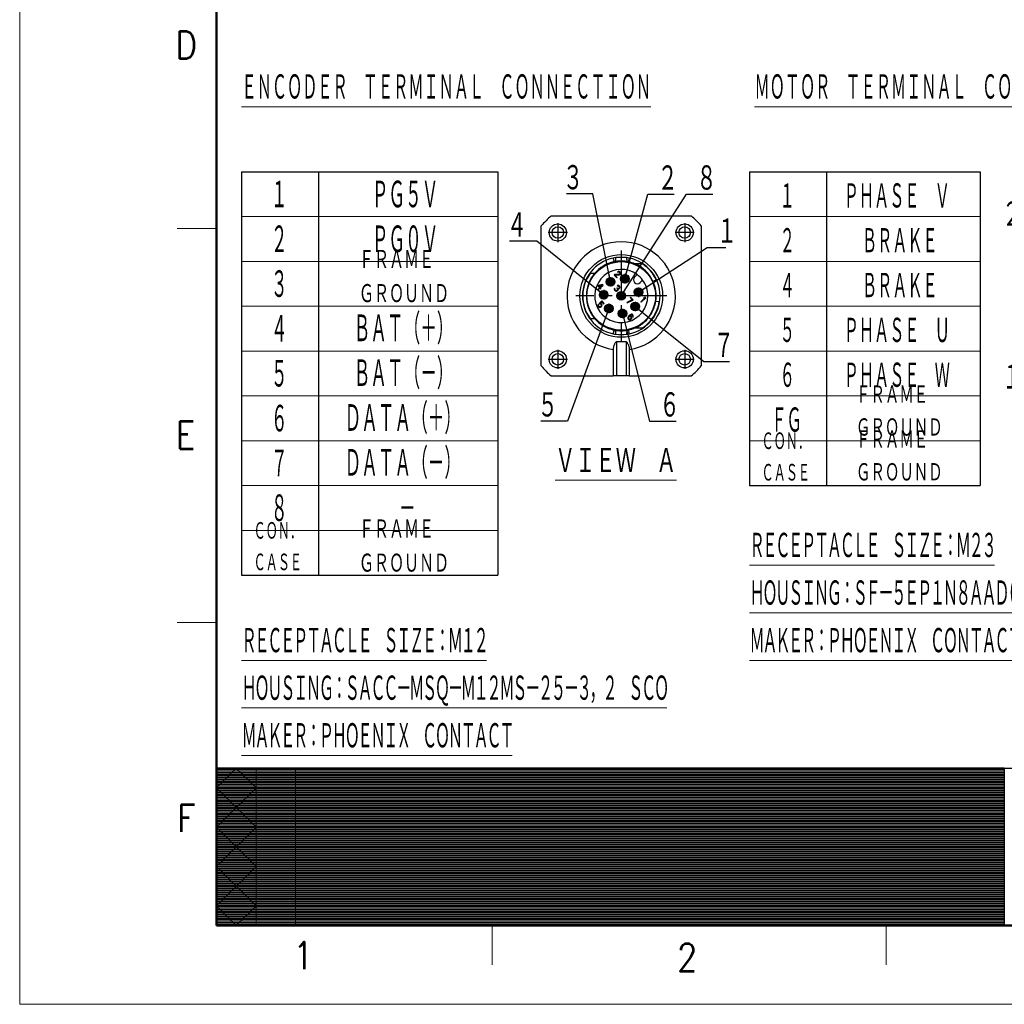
# Model space of a CAD drawing. Header units: millimetres. Extents: x 0 to 1076, y 0 to 742.
# Tile 1 of 127: x 0 to 313, y 0 to 313. Entities that reach past the tile are written whole.
import ezdxf

# ---------------------------------------------------------------- set-up
doc = ezdxf.new("R2010")
doc.units = ezdxf.units.MM
doc.header["$LTSCALE"] = 0.454724
doc.linetypes.add('CENTER', pattern=[50.8, 31.75, -6.35, 6.35, -6.35])
doc.layers.add('NoLayerName_001', color=7, linetype='Continuous')
doc.styles.get("Standard").update_dxf_attribs({"font": 'txt', "bigfont": 'extfont2'})
doc.dimstyles.get("Standard").update_dxf_attribs({"dimtxt": 2.5, "dimasz": 2.5, "dimexe": 1, "dimexo": 1, "dimtad": 1, "dimdec": 3, "dimzin": 0, "dimdsep": 46, "dimtxsty": 'Standard', "dimcen": 2.5, "dimadec": 3, "dimazin": 0, "dimtfac": 0.75, "dimtdec": 3, "dimtmove": 0, "dimatfit": 3, "dimfxl": 1, "dimarcsym": 0})

# ---------------------------------------------------------------- blocks, each defined once
blk = doc.blocks.new('JZB_0011')
at = {"layer": 'NoLayerName_001', "color": 7, "linetype": 'Continuous', "lineweight": 25}
for p, q in [((3.21, 50.83), (47.63, 50.83)), ((0, 3.21), (0, 47.63)), ((50.83, 47.63), (50.83, 3.21)), ((32.16, 35.58), (29.83, 35.58)), ((16.92, 32.53), (15.51, 32.53)), ((23.27, 32.18), (23.12, 32.03)), ((23.12, 32.03), (23.98, 31.17)), ((24.7, 32.28), (23.27, 32.18)), ((23.46, 31.99), (24.73, 32.07)), ((24.13, 31.32), (23.46, 31.99)), ((23.98, 31.17), (24.13, 31.32)), ((24.39, 33.21), (24.24, 33.11)), ((24.24, 33.11), (24.36, 32.99)), ((24.36, 32.99), (24.5, 33.03)), ((24.61, 33.23), (24.39, 33.21)), ((24.5, 33.03), (24.63, 33.02)), ((24.76, 33.2), (24.61, 33.23)), ((24.63, 33.02), (24.78, 32.93)), ((24.88, 32.35), (24.7, 32.28)), ((24.73, 32.07), (24.87, 32.11)), ((24.96, 33.06), (24.76, 33.2)), ((24.78, 32.93), (24.88, 32.84)), ((24.87, 32.11), (25.02, 32.21)), ((24.88, 32.84), (24.97, 32.69)), ((24.94, 32.41), (24.88, 32.35)), ((24.98, 32.55), (24.94, 32.41)), ((25.06, 32.97), (24.96, 33.06)), ((24.97, 32.69), (24.98, 32.55)), ((25.02, 32.21), (25.08, 32.27)), ((25.17, 32.79), (25.06, 32.97)), ((25.08, 32.27), (25.18, 32.42)), ((25.21, 32.63), (25.17, 32.79)), ((25.18, 32.42), (25.21, 32.63)), ((30.46, 32.18), (29.66, 31.38)), ((18.12, 28.76), (17.94, 28.58)), ((17.94, 28.58), (18.51, 28.01)), ((19.51, 29.02), (18.12, 28.76)), ((18.29, 28.59), (19.27, 28.77)), ((18.69, 28.19), (18.29, 28.59)), ((19.27, 28.77), (18.69, 28.19)), ((18.83, 28.05), (19.66, 28.88)), ((19.66, 28.88), (19.51, 29.02)), ((24.24, 28.75), (24.1, 28.65)), ((24.1, 28.65), (24.22, 28.53)), ((24.22, 28.53), (24.36, 28.58)), ((24.46, 28.78), (24.24, 28.75)), ((24.36, 28.58), (24.49, 28.57)), ((24.62, 28.74), (24.46, 28.78)), ((24.49, 28.57), (24.64, 28.48)), ((24.81, 28.61), (24.62, 28.74)), ((24.64, 28.48), (24.73, 28.38)), ((24.73, 28.38), (24.82, 28.23)), ((24.86, 28.56), (24.81, 28.61)), ((24.82, 28.23), (24.83, 28.1)), ((25, 28.36), (24.86, 28.56)), ((25.03, 28.21), (25, 28.36)), ((25.01, 27.99), (25.03, 28.21)), ((31.38, 29.66), (32.18, 30.46)), ((35.46, 30.1), (36.47, 30.57)), ((18.51, 28.01), (18.08, 27.58)), ((18.08, 27.58), (18.22, 27.44)), ((18.22, 27.44), (18.65, 27.87)), ((18.65, 27.87), (18.88, 27.63)), ((19.07, 27.81), (18.83, 28.05)), ((18.88, 27.63), (19.07, 27.81)), ((23.24, 27.79), (23.2, 27.65)), ((23.2, 27.65), (23.21, 27.52)), ((23.21, 27.52), (23.24, 27.37)), ((23.31, 27.91), (23.24, 27.79)), ((23.24, 27.37), (23.31, 27.24)), ((23.43, 27.79), (23.31, 27.91)), ((23.31, 27.24), (23.5, 27.05)), ((23.38, 27.6), (23.39, 27.71)), ((23.39, 27.52), (23.38, 27.6)), ((23.39, 27.71), (23.43, 27.79)), ((23.48, 27.37), (23.39, 27.52)), ((23.63, 27.23), (23.48, 27.37)), ((23.5, 27.05), (23.62, 26.99)), ((23.62, 26.99), (23.78, 26.95)), ((23.77, 27.14), (23.63, 27.23)), ((23.85, 27.12), (23.77, 27.14)), ((23.78, 26.95), (23.91, 26.94)), ((23.96, 27.13), (23.85, 27.12)), ((23.91, 26.94), (24.05, 26.99)), ((24.05, 27.17), (23.96, 27.13)), ((24.15, 27.99), (24.03, 27.87)), ((24.03, 27.87), (24.12, 27.77)), ((24.17, 27.29), (24.05, 27.17)), ((24.05, 26.99), (24.17, 27.05)), ((24.12, 27.77), (24.23, 27.6)), ((24.24, 27.89), (24.15, 27.99)), ((24.24, 27.46), (24.17, 27.29)), ((24.17, 27.05), (24.29, 27.18)), ((24.23, 27.6), (24.24, 27.46)), ((24.45, 27.81), (24.24, 27.89)), ((24.29, 27.18), (24.39, 27.32)), ((24.43, 27.46), (24.37, 27.64)), ((24.37, 27.64), (24.56, 27.64)), ((24.39, 27.32), (24.43, 27.46)), ((24.56, 27.82), (24.45, 27.81)), ((24.73, 27.9), (24.56, 27.82)), ((24.56, 27.64), (24.7, 27.68)), ((24.7, 27.68), (24.85, 27.78)), ((24.79, 27.96), (24.73, 27.9)), ((24.83, 28.1), (24.79, 27.96)), ((24.85, 27.78), (24.91, 27.84)), ((24.91, 27.84), (25.01, 27.99)), ((28.36, 25.06), (28.21, 24.9)), ((29.23, 24.19), (28.36, 25.06)), ((18.09, 22.59), (18.04, 22.4)), ((18.04, 22.4), (18.06, 22.19)), ((18.06, 22.19), (18.15, 22.04)), ((18.16, 22.76), (18.09, 22.59)), ((18.15, 22.04), (18.3, 21.9)), ((18.31, 22.62), (18.16, 22.76)), ((18.23, 22.45), (18.31, 22.62)), ((18.24, 22.32), (18.23, 22.45)), ((18.31, 22.19), (18.24, 22.32)), ((18.3, 21.9), (18.45, 21.81)), ((18.45, 22.05), (18.31, 22.19)), ((19.23, 23.84), (18.44, 23.04)), ((18.44, 23.04), (18.61, 22.87)), ((18.57, 21.99), (18.45, 22.05)), ((18.71, 21.98), (18.57, 21.99)), ((18.61, 22.87), (18.79, 22.87)), ((18.71, 23.07), (19.2, 23.56)), ((18.92, 23.05), (18.71, 23.07)), ((18.85, 22.02), (18.71, 21.98)), ((18.79, 22.87), (18.92, 22.81)), ((18.96, 22.09), (18.85, 22.02)), ((18.85, 21.83), (19.05, 21.94)), ((19.07, 22.96), (18.92, 23.05)), ((18.92, 22.81), (19.06, 22.66)), ((19.02, 22.15), (18.96, 22.09)), ((19.09, 22.26), (19.02, 22.15)), ((19.05, 21.94), (19.17, 22.06)), ((19.06, 22.66), (19.13, 22.54)), ((19.21, 22.82), (19.07, 22.96)), ((19.14, 22.4), (19.09, 22.26)), ((19.13, 22.54), (19.14, 22.4)), ((19.17, 22.06), (19.28, 22.26)), ((19.2, 23.56), (19.89, 22.87)), ((19.3, 22.67), (19.21, 22.82)), ((20.04, 23.03), (19.23, 23.84)), ((19.28, 22.26), (19.33, 22.46)), ((19.33, 22.46), (19.3, 22.67)), ((19.89, 22.87), (20.04, 23.03)), ((28.93, 24.19), (27.17, 23.38)), ((27.17, 23.38), (27.31, 23.24)), ((27.31, 23.24), (29.07, 24.04)), ((28.21, 24.9), (28.93, 24.19)), ((29.07, 24.04), (29.23, 24.19)), ((32.79, 24.74), (31.6, 23.55)), ((31.6, 23.55), (31.74, 23.4)), ((31.74, 23.4), (33.18, 24.84)), ((32.68, 24.91), (32.43, 24.67)), ((32.43, 24.67), (32.79, 24.74)), ((33.04, 24.99), (32.68, 24.91)), ((33.18, 24.84), (33.04, 24.99)), ((37.47, 23.51), (36.36, 23.68)), ((18.45, 21.81), (18.66, 21.78)), ((18.66, 21.78), (18.85, 21.83)), ((27.64, 18.82), (27.53, 18.62)), ((27.83, 19.06), (27.64, 18.82)), ((27.79, 18.73), (27.88, 18.82)), ((28.04, 19.27), (27.83, 19.06)), ((27.88, 18.82), (27.99, 18.89)), ((27.99, 18.89), (28.1, 18.9)), ((28.28, 19.46), (28.04, 19.27)), ((28.1, 19.09), (28.16, 19.15)), ((28.36, 19.07), (28.1, 19.09)), ((28.1, 18.9), (28.24, 18.89)), ((28.16, 19.15), (28.37, 19.31)), ((28.24, 18.89), (28.34, 18.85)), ((28.48, 19.56), (28.28, 19.46)), ((28.34, 18.85), (28.51, 18.68)), ((28.52, 18.98), (28.36, 19.07)), ((28.37, 19.31), (28.48, 19.38)), ((28.67, 19.62), (28.48, 19.56)), ((28.48, 19.38), (28.62, 19.42)), ((28.63, 18.86), (28.52, 18.98)), ((28.62, 19.42), (28.76, 19.41)), ((28.72, 18.71), (28.63, 18.86)), ((28.88, 19.59), (28.67, 19.62)), ((28.76, 19.41), (28.86, 19.37)), ((28.86, 19.37), (29, 19.23)), ((29.04, 19.5), (28.88, 19.59)), ((29, 19.23), (29.04, 19.12)), ((29.05, 18.99), (29.01, 18.85)), ((29.01, 18.85), (29.13, 18.73)), ((29.13, 19.4), (29.04, 19.5)), ((29.04, 19.12), (29.05, 18.99)), ((29.22, 19.25), (29.13, 19.4)), ((29.13, 18.73), (29.2, 18.85)), ((29.2, 18.85), (29.25, 19.04)), ((29.25, 19.04), (29.22, 19.25)), ((15.51, 18.3), (16.92, 18.3)), ((27.53, 18.62), (27.48, 18.42)), ((27.48, 18.42), (27.51, 18.21)), ((27.51, 18.21), (27.6, 18.06)), ((27.6, 18.06), (27.72, 17.94)), ((27.67, 18.47), (27.72, 18.61)), ((27.69, 18.34), (27.67, 18.47)), ((27.73, 18.24), (27.69, 18.34)), ((27.72, 18.61), (27.79, 18.73)), ((27.72, 17.94), (27.87, 17.85)), ((27.89, 18.07), (27.73, 18.24)), ((27.87, 17.85), (28.08, 17.82)), ((28, 18.03), (27.89, 18.07)), ((28.13, 18.02), (28, 18.03)), ((28.08, 17.82), (28.27, 17.87)), ((28.27, 18.06), (28.13, 18.02)), ((28.39, 18.13), (28.27, 18.06)), ((28.27, 17.87), (28.47, 17.98)), ((28.48, 18.22), (28.39, 18.13)), ((28.47, 17.98), (28.63, 18.13)), ((28.54, 18.34), (28.48, 18.22)), ((28.51, 18.68), (28.55, 18.58)), ((28.56, 18.45), (28.54, 18.34)), ((28.55, 18.58), (28.56, 18.45)), ((28.63, 18.13), (28.73, 18.33)), ((28.75, 18.5), (28.72, 18.71)), ((28.73, 18.33), (28.75, 18.5)), ((23.89, 11), (23.89, 0)), ((26.94, 11), (26.94, 0)), ((22.88, 8.42), (22.88, 0)), ((27.96, 8.42), (27.96, 0)), ((3.21, 0), (22.88, 0)), ((23.89, 0), (22.88, 0)), ((26.94, 0), (23.89, 0)), ((27.96, 0), (26.94, 0)), ((27.96, 0), (47.63, 0))]:
    blk.add_line(p, q, dxfattribs=at)
at = {"layer": 'NoLayerName_001', "color": 2, "linetype": 'CENTER', "lineweight": 25}
for p, q in [((5.29, 48.57), (5.29, 42.53)), ((45.55, 48.57), (45.55, 42.53)), ((8.31, 45.55), (2.27, 45.55)), ((48.57, 45.55), (42.53, 45.55)), ((25.42, 39.85), (25.42, 10.98)), ((22.05, 31.39), (22.05, 28.37)), ((26.58, 32.4), (26.58, 29.38)), ((23.56, 29.88), (20.54, 29.88)), ((28.09, 30.89), (25.07, 30.89)), ((39.85, 25.42), (10.98, 25.42)), ((21.35, 25.81), (18.33, 25.81)), ((19.84, 27.32), (19.84, 24.3)), ((32.4, 26.58), (29.38, 26.58)), ((30.89, 28.09), (30.89, 25.07)), ((21.46, 22.97), (21.46, 19.95)), ((31.39, 22.05), (28.37, 22.05)), ((29.88, 23.56), (29.88, 20.54)), ((22.97, 21.46), (19.95, 21.46)), ((27.32, 19.84), (24.3, 19.84)), ((25.81, 21.35), (25.81, 18.33)), ((5.29, 8.31), (5.29, 2.27)), ((45.55, 8.31), (45.55, 2.27)), ((8.31, 5.29), (2.27, 5.29)), ((48.57, 5.29), (42.53, 5.29))]:
    blk.add_line(p, q, dxfattribs=at)
at = {"layer": 'NoLayerName_001', "color": 7, "linetype": 'Continuous', "lineweight": 25}
for centre, radius in [((5.29, 45.55), 2.74), ((5.29, 45.55), 1.83), ((45.55, 45.55), 2.74), ((45.55, 45.55), 1.83), ((25.42, 25.42), 13.12), ((25.42, 25.42), 10.88), ((26.58, 30.89), 1.37), ((26.58, 30.89), 0.813), ((22.05, 29.88), 1.37), ((22.05, 29.88), 0.813), ((19.84, 25.81), 1.37), ((19.84, 25.81), 0.813), ((25.42, 25.42), 1.37), ((25.42, 25.42), 0.813), ((30.89, 26.58), 1.37), ((30.89, 26.58), 0.813), ((21.46, 21.46), 1.37), ((21.46, 21.46), 0.813), ((29.88, 22.05), 1.37), ((29.88, 22.05), 0.813), ((25.81, 19.84), 1.37), ((25.81, 19.84), 0.813), ((5.29, 5.29), 2.74), ((5.29, 5.29), 1.83), ((45.55, 5.29), 2.74), ((45.55, 5.29), 1.83)]:
    blk.add_circle(centre, radius, dxfattribs=at)
for centre, radius, start, end in [((25.42, 25.42), 33.75, 131.148, 138.852), ((25.42, 25.42), 33.75, 41.148, 48.852), ((25.42, 25.42), 11.08, 102.1695, 140.0438), ((25.42, 25.42), 11.08, 77.8305, 102.1695), ((25.42, 25.42), 11.08, 66.5534, 77.8305), ((25.42, 25.42), 11.08, 25, 66.5534), ((25.42, 25.42), 12.2, 25, 56.4427), ((25.42, 25.42), 12.2, 144.3147, 215.6853), ((25.42, 25.42), 11.08, 140.0438, 219.9562), ((25.42, 25.42), 8.44, 53.3129, 0), ((30.52, 30.52), 1.22, 135, 315), ((25.42, 25.42), 8.44, 36.6871, 53.3129), ((25.42, 25.42), 8.44, 0, 36.6871), ((25.42, 25.42), 11.08, 351, 25), ((25.42, 25.42), 12.2, 303.5573, 351), ((25.42, 25.42), 11.08, 330, 351), ((25.42, 25.42), 11.08, 293.4466, 330), ((25.42, 25.42), 11.08, 219.9562, 257.8305), ((25.42, 25.42), 11.08, 257.8305, 282.1695), ((25.42, 25.42), 11.08, 282.1695, 293.4466), ((25.42, 25.42), 14.5, 263.9629, 276.0371), ((25.42, 25.42), 33.75, 221.148, 228.852), ((25.42, 25.42), 33.75, 311.148, 318.852)]:
    blk.add_arc(centre, radius, start, end, dxfattribs=at)
at = {"layer": 'NoLayerName_001', "color": 2, "linetype": 'Continuous', "lineweight": 25}
for centre, radius, start, end in [((25.42, 25.42), 17.19, 278.5029, 261.4971), ((24.25, 30.83), 6.76, 94.2115, 102.1679), ((25.42, 14.91), 22.73, 85.7901, 94.1998), ((26.59, 30.87), 6.73, 77.8168, 85.7893), ((25.42, 25.42), 12.31, 102.1695, 257.8305), ((25.42, 25.42), 12.31, 282.1695, 77.8305), ((24.24, 19.97), 6.73, 257.8168, 265.7893), ((25.42, 35.92), 22.73, 265.7901, 274.1998), ((26.59, 20), 6.76, 274.2115, 282.1679)]:
    blk.add_arc(centre, radius, start, end, dxfattribs=at)
for points, knots in [([(23.56, 36.34), (23.58, 36.39), (23.62, 36.48), (23.65, 36.64), (23.68, 36.85), (23.72, 37.16), (23.74, 37.42), (23.75, 37.58)], [0, 0, 0, 0, 0.148494, 0.305969, 0.474188, 0.782632, 1.257445, 1.257445, 1.257445, 1.257445]), ([(27.08, 37.58), (27.1, 37.42), (27.12, 37.16), (27.16, 36.85), (27.19, 36.63), (27.22, 36.47), (27.26, 36.38), (27.27, 36.34)], [0, 0, 0, 0, 0.473573, 0.781844, 0.951232, 1.135503, 1.25698, 1.25698, 1.25698, 1.25698]), ([(22.82, 37.45), (22.86, 37.28), (22.92, 36.99), (23, 36.64), (23.05, 36.41), (23.07, 36.3), (23.08, 36.25)], [0, 0, 0, 0, 0.513591, 0.901519, 1.063199, 1.22488, 1.22488, 1.22488, 1.22488]), ([(27.75, 36.25), (27.76, 36.3), (27.79, 36.41), (27.84, 36.64), (27.91, 36.99), (27.97, 37.28), (28.01, 37.45)], [0, 0, 0, 0, 0.161681, 0.323361, 0.711289, 1.22488, 1.22488, 1.22488, 1.22488]), ([(23.08, 14.58), (23.07, 14.53), (23.05, 14.43), (23, 14.19), (22.92, 13.85), (22.86, 13.55), (22.82, 13.39)], [0, 0, 0, 0, 0.161681, 0.323361, 0.711289, 1.22488, 1.22488, 1.22488, 1.22488]), ([(23.75, 13.25), (23.73, 13.41), (23.72, 13.67), (23.68, 13.99), (23.64, 14.21), (23.61, 14.36), (23.57, 14.46), (23.56, 14.49)], [0, 0, 0, 0, 0.473573, 0.781844, 0.951232, 1.148184, 1.256966, 1.256966, 1.256966, 1.256966]), ([(27.27, 14.49), (27.26, 14.44), (27.22, 14.35), (27.18, 14.14), (27.14, 13.86), (27.1, 13.55), (27.09, 13.34), (27.08, 13.25)], [0, 0, 0, 0, 0.148494, 0.305969, 0.646034, 0.987571, 1.257424, 1.257424, 1.257424, 1.257424]), ([(28.01, 13.39), (27.97, 13.55), (27.91, 13.85), (27.84, 14.19), (27.79, 14.43), (27.76, 14.53), (27.75, 14.58)], [0, 0, 0, 0, 0.513591, 0.901519, 1.063199, 1.22488, 1.22488, 1.22488, 1.22488])]:
    blk.add_open_spline(points, degree=3, knots=knots, dxfattribs=at)
at = {"layer": 'NoLayerName_001', "color": 7, "linetype": 'Continuous', "lineweight": 25}
for points, knots in [([(29.83, 15.25), (29.95, 15.25), (30.21, 15.25), (30.59, 15.25), (30.98, 15.25), (31.37, 15.25), (31.76, 15.25), (32.03, 15.25), (32.16, 15.25)], [0, 0, 0, 0, 0.379708, 0.76248, 1.148145, 1.538054, 1.933554, 2.33447, 2.33447, 2.33447, 2.33447]), ([(23.89, 11), (23.82, 10.91), (23.67, 10.76), (23.48, 10.49), (23.3, 10.2), (23.16, 9.89), (23.03, 9.54), (22.95, 9.19), (22.89, 8.81), (22.88, 8.55), (22.88, 8.42)], [0, 0, 0, 0, 0.329432, 0.649718, 0.974428, 1.343314, 1.682074, 2.082037, 2.427271, 2.844389, 2.844389, 2.844389, 2.844389]), ([(26.94, 11), (27.01, 10.91), (27.16, 10.76), (27.36, 10.49), (27.53, 10.2), (27.69, 9.87), (27.81, 9.53), (27.9, 9.15), (27.95, 8.79), (27.95, 8.53), (27.96, 8.42)], [0, 0, 0, 0, 0.329432, 0.649718, 1.000974, 1.343317, 1.734796, 2.08204, 2.490758, 2.844392, 2.844392, 2.844392, 2.844392])]:
    blk.add_open_spline(points, degree=3, knots=knots, dxfattribs=at)
blk = doc.blocks.new('*X109')
at = {"color": 7, "linetype": 'Continuous', "lineweight": 13}
for p, q in [((0, 19.8), (100, 19.8)), ((0, 19.65), (100, 19.65)), ((0, 19.5), (100, 19.5)), ((0, 19.35), (100, 19.35)), ((0, 19.2), (100, 19.2)), ((0, 19.05), (100, 19.05)), ((0, 18.9), (100, 18.9)), ((0, 18.75), (100, 18.75)), ((0, 18.6), (100, 18.6)), ((0, 18.45), (100, 18.45)), ((0, 18.3), (100, 18.3)), ((0, 18.15), (100, 18.15)), ((0, 18), (100, 18)), ((0, 17.85), (100, 17.85)), ((0, 17.7), (100, 17.7)), ((0, 17.55), (100, 17.55)), ((0, 17.4), (100, 17.4)), ((0, 17.25), (100, 17.25)), ((0, 17.1), (100, 17.1)), ((0, 16.95), (100, 16.95)), ((0, 16.8), (100, 16.8)), ((0, 16.65), (100, 16.65)), ((0, 16.5), (100, 16.5)), ((0, 16.35), (100, 16.35)), ((0, 16.2), (100, 16.2)), ((0, 16.05), (100, 16.05)), ((0, 15.9), (100, 15.9)), ((0, 15.75), (100, 15.75)), ((0, 15.6), (100, 15.6)), ((0, 15.45), (100, 15.45)), ((0, 15.3), (100, 15.3)), ((0, 15.15), (100, 15.15)), ((0, 15), (100, 15)), ((0, 14.85), (100, 14.85)), ((0, 14.7), (100, 14.7)), ((0, 14.55), (100, 14.55)), ((0, 14.4), (100, 14.4)), ((0, 14.25), (100, 14.25)), ((0, 14.1), (100, 14.1)), ((0, 13.95), (100, 13.95)), ((0, 13.8), (100, 13.8)), ((0, 13.65), (100, 13.65)), ((0, 13.5), (100, 13.5)), ((0, 13.35), (100, 13.35)), ((0, 13.2), (100, 13.2)), ((0, 13.05), (100, 13.05)), ((0, 12.9), (100, 12.9)), ((0, 12.75), (100, 12.75)), ((0, 12.6), (100, 12.6)), ((0, 12.45), (100, 12.45)), ((0, 12.3), (100, 12.3)), ((0, 12.15), (100, 12.15)), ((0, 12), (100, 12)), ((0, 11.85), (100, 11.85)), ((0, 11.7), (100, 11.7)), ((0, 11.55), (100, 11.55)), ((0, 11.4), (100, 11.4)), ((0, 11.25), (100, 11.25)), ((0, 11.1), (100, 11.1)), ((0, 10.95), (100, 10.95)), ((0, 10.8), (100, 10.8)), ((0, 10.65), (100, 10.65)), ((0, 10.5), (100, 10.5)), ((0, 10.35), (100, 10.35)), ((0, 10.2), (100, 10.2)), ((0, 10.05), (100, 10.05)), ((0, 9.9), (100, 9.9)), ((0, 9.75), (100, 9.75)), ((0, 9.6), (100, 9.6)), ((0, 9.45), (100, 9.45)), ((0, 9.3), (100, 9.3)), ((0, 9.15), (100, 9.15)), ((0, 9), (100, 9)), ((0, 8.85), (100, 8.85)), ((0, 8.7), (100, 8.7)), ((0, 8.55), (100, 8.55)), ((0, 8.4), (100, 8.4)), ((0, 8.25), (100, 8.25)), ((0, 8.1), (100, 8.1)), ((0, 7.95), (100, 7.95)), ((0, 7.8), (100, 7.8)), ((0, 7.65), (100, 7.65)), ((0, 7.5), (100, 7.5)), ((0, 7.35), (100, 7.35)), ((0, 7.2), (100, 7.2)), ((0, 7.05), (100, 7.05)), ((0, 6.9), (100, 6.9)), ((0, 6.75), (100, 6.75)), ((0, 6.6), (100, 6.6)), ((0, 6.45), (100, 6.45)), ((0, 6.3), (100, 6.3)), ((0, 6.15), (100, 6.15)), ((0, 6), (100, 6)), ((0, 5.85), (100, 5.85)), ((0, 5.7), (100, 5.7)), ((0, 5.55), (100, 5.55)), ((0, 5.4), (100, 5.4)), ((0, 5.25), (100, 5.25)), ((0, 5.1), (100, 5.1)), ((0, 4.95), (100, 4.95)), ((0, 4.8), (100, 4.8)), ((0, 4.65), (100, 4.65)), ((0, 4.5), (100, 4.5)), ((0, 4.35), (100, 4.35)), ((0, 4.2), (100, 4.2)), ((0, 4.05), (100, 4.05)), ((0, 3.9), (100, 3.9)), ((0, 3.75), (100, 3.75)), ((0, 3.6), (100, 3.6)), ((0, 3.45), (100, 3.45)), ((0, 3.3), (100, 3.3)), ((0, 3.15), (100, 3.15)), ((0, 3), (100, 3)), ((0, 2.85), (100, 2.85)), ((0, 2.7), (100, 2.7)), ((0, 2.55), (100, 2.55)), ((0, 2.4), (100, 2.4)), ((0, 2.25), (100, 2.25)), ((0, 2.1), (100, 2.1)), ((0, 1.95), (100, 1.95)), ((0, 1.8), (100, 1.8)), ((0, 1.65), (100, 1.65)), ((0, 1.5), (100, 1.5)), ((0, 1.35), (100, 1.35)), ((0, 1.2), (100, 1.2)), ((0, 1.05), (100, 1.05)), ((0, 0.9), (100, 0.9)), ((0, 0.75), (100, 0.75)), ((0, 0.6), (100, 0.6)), ((0, 0.45), (100, 0.45)), ((0, 0.3), (100, 0.3)), ((0, 0.15), (100, 0.15)), ((0, 0), (100, 0))]:
    blk.add_line(p, q, dxfattribs=at)
blk = doc.blocks.new('*X110')
at = {"color": 7, "linetype": 'Continuous', "lineweight": 13}
for p, q in [((0, 19.8), (40, 19.8)), ((0, 19.65), (40, 19.65)), ((0, 19.5), (40, 19.5)), ((0, 19.35), (40, 19.35)), ((0, 19.2), (40, 19.2)), ((0, 19.05), (40, 19.05)), ((0, 18.9), (40, 18.9)), ((0, 18.75), (40, 18.75)), ((0, 18.6), (40, 18.6)), ((0, 18.45), (40, 18.45)), ((0, 18.3), (40, 18.3)), ((0, 18.15), (40, 18.15)), ((0, 18), (40, 18)), ((0, 17.85), (40, 17.85)), ((0, 17.7), (40, 17.7)), ((0, 17.55), (40, 17.55)), ((0, 17.4), (40, 17.4)), ((0, 17.25), (40, 17.25)), ((0, 17.1), (40, 17.1)), ((0, 16.95), (40, 16.95)), ((0, 16.8), (40, 16.8)), ((0, 16.65), (40, 16.65)), ((0, 16.5), (40, 16.5)), ((0, 16.35), (40, 16.35)), ((0, 16.2), (40, 16.2)), ((0, 16.05), (40, 16.05)), ((0, 15.9), (40, 15.9)), ((0, 15.75), (40, 15.75)), ((0, 15.6), (40, 15.6)), ((0, 15.45), (40, 15.45)), ((0, 15.3), (40, 15.3)), ((0, 15.15), (40, 15.15)), ((0, 15), (40, 15)), ((0, 14.85), (40, 14.85)), ((0, 14.7), (40, 14.7)), ((0, 14.55), (40, 14.55)), ((0, 14.4), (40, 14.4)), ((0, 14.25), (40, 14.25)), ((0, 14.1), (40, 14.1)), ((0, 13.95), (40, 13.95)), ((0, 13.8), (40, 13.8)), ((0, 13.65), (40, 13.65)), ((0, 13.5), (40, 13.5)), ((0, 13.35), (40, 13.35)), ((0, 13.2), (40, 13.2)), ((0, 13.05), (40, 13.05)), ((0, 12.9), (40, 12.9)), ((0, 12.75), (40, 12.75)), ((0, 12.6), (40, 12.6)), ((0, 12.45), (40, 12.45)), ((0, 12.3), (40, 12.3)), ((0, 12.15), (40, 12.15)), ((0, 12), (40, 12)), ((0, 11.85), (40, 11.85)), ((0, 11.7), (40, 11.7)), ((0, 11.55), (40, 11.55)), ((0, 11.4), (40, 11.4)), ((0, 11.25), (40, 11.25)), ((0, 11.1), (40, 11.1)), ((0, 10.95), (40, 10.95)), ((0, 10.8), (40, 10.8)), ((0, 10.65), (40, 10.65)), ((0, 10.5), (40, 10.5)), ((0, 10.35), (40, 10.35)), ((0, 10.2), (40, 10.2)), ((0, 10.05), (40, 10.05)), ((0, 9.9), (40, 9.9)), ((0, 9.75), (40, 9.75)), ((0, 9.6), (40, 9.6)), ((0, 9.45), (40, 9.45)), ((0, 9.3), (40, 9.3)), ((0, 9.15), (40, 9.15)), ((0, 9), (40, 9)), ((0, 8.85), (40, 8.85)), ((0, 8.7), (40, 8.7)), ((0, 8.55), (40, 8.55)), ((0, 8.4), (40, 8.4)), ((0, 8.25), (40, 8.25)), ((0, 8.1), (40, 8.1)), ((0, 7.95), (40, 7.95)), ((0, 7.8), (40, 7.8)), ((0, 7.65), (40, 7.65)), ((0, 7.5), (40, 7.5)), ((0, 7.35), (40, 7.35)), ((0, 7.2), (40, 7.2)), ((0, 7.05), (40, 7.05)), ((0, 6.9), (40, 6.9)), ((0, 6.75), (40, 6.75)), ((0, 6.6), (40, 6.6)), ((0, 6.45), (40, 6.45)), ((0, 6.3), (40, 6.3)), ((0, 6.15), (40, 6.15)), ((0, 6), (40, 6)), ((0, 5.85), (40, 5.85)), ((0, 5.7), (40, 5.7)), ((0, 5.55), (40, 5.55)), ((0, 5.4), (40, 5.4)), ((0, 5.25), (40, 5.25)), ((0, 5.1), (40, 5.1)), ((0, 4.95), (40, 4.95)), ((0, 4.8), (40, 4.8)), ((0, 4.65), (40, 4.65)), ((0, 4.5), (40, 4.5)), ((0, 4.35), (40, 4.35)), ((0, 4.2), (40, 4.2)), ((0, 4.05), (40, 4.05)), ((0, 3.9), (40, 3.9)), ((0, 3.75), (40, 3.75)), ((0, 3.6), (40, 3.6)), ((0, 3.45), (40, 3.45)), ((0, 3.3), (40, 3.3)), ((0, 3.15), (40, 3.15)), ((0, 3), (40, 3)), ((0, 2.85), (40, 2.85)), ((0, 2.7), (40, 2.7)), ((0, 2.55), (40, 2.55)), ((0, 2.4), (40, 2.4)), ((0, 2.25), (40, 2.25)), ((0, 2.1), (40, 2.1)), ((0, 1.95), (40, 1.95)), ((0, 1.8), (40, 1.8)), ((0, 1.65), (40, 1.65)), ((0, 1.5), (40, 1.5)), ((0, 1.35), (40, 1.35)), ((0, 1.2), (40, 1.2)), ((0, 1.05), (40, 1.05)), ((0, 0.9), (40, 0.9)), ((0, 0.75), (40, 0.75)), ((0, 0.6), (40, 0.6)), ((0, 0.45), (40, 0.45)), ((0, 0.3), (40, 0.3)), ((0, 0.15), (40, 0.15)), ((0, 0), (40, 0))]:
    blk.add_line(p, q, dxfattribs=at)
blk = doc.blocks.new('JZB_0008')
at = {"layer": 'NoLayerName_001', "color": 7, "linetype": 'Continuous', "lineweight": 25}
for p, q in [((100, 20), (0, 20)), ((0, 20), (0, 0)), ((100, 20), (100, 0)), ((170, 20), (170, 0)), ((210, 20), (170, 20)), ((210, 20), (210, 0)), ((0, 0), (100, 0)), ((170, 0), (210, 0))]:
    blk.add_line(p, q, dxfattribs=at)
for name, p in [('*X109', (0, 0.15)), ('*X110', (170, 0.05))]:
    blk.add_blockref(name, p)

msp = doc.modelspace()

# ---------------------------------------------------------------- linework, layer by layer
at = {"layer": 'NoLayerName_001', "color": 7, "linetype": 'Continuous', "lineweight": 13}
for p, q in [((0, 0), (0, 742.5)), ((1050, 0), (0, 0))]:
    msp.add_line(p, q, dxfattribs=at)
at = {"layer": 'NoLayerName_001', "color": 7, "linetype": 'Continuous', "lineweight": 50}
for p, q in [((62.5, 25), (62.5, 717.5)), ((1025, 25), (62.5, 25))]:
    msp.add_line(p, q, dxfattribs=at)
at = {"layer": 'NoLayerName_001', "color": 7, "linetype": 'Continuous', "lineweight": 25}
for p, q in [((70.420646, 264.321744), (70.420646, 136.221752)), ((70.420646, 264.321744), (151.753974, 264.321744)), ((70.420646, 264.321744), (76.355752, 264.321744)), ((70.420646, 264.321744), (138.198422, 264.321744)), ((94.820644, 264.321744), (94.820644, 136.221752)), ((151.753974, 264.321744), (151.753974, 136.221752)), ((231.64108, 264.321744), (304.841076, 264.321744)), ((231.64108, 264.321744), (231.64108, 164.688417)), ((256.041079, 264.321744), (256.041079, 164.688417)), ((304.841076, 264.321744), (304.841076, 164.688417)), ((231.64108, 164.688417), (304.841076, 164.688417)), ((70.420646, 136.221752), (151.753974, 136.221752)), ((62.5, 75), (1025, 75))]:
    msp.add_line(p, q, dxfattribs=at)
at = {"layer": 'NoLayerName_001', "color": 2, "linetype": 'Continuous', "lineweight": 13}
for p, q in [((70.420646, 250.088411), (151.753974, 250.088411)), ((231.64108, 250.088411), (304.841076, 250.088411)), ((50, 246.25), (62.5, 246.25)), ((70.420646, 235.855079), (151.753974, 235.855079)), ((231.64108, 235.855079), (304.841076, 235.855079)), ((70.420646, 221.621747), (151.753974, 221.621747)), ((231.64108, 221.621747), (304.841076, 221.621747)), ((70.420646, 207.388414), (151.753974, 207.388414)), ((231.64108, 207.388414), (304.841076, 207.388414)), ((70.420646, 193.155082), (151.753974, 193.155082)), ((231.64108, 193.155082), (304.841076, 193.155082)), ((70.420646, 178.921749), (151.753974, 178.921749)), ((231.64108, 178.921749), (304.841076, 178.921749)), ((70.420646, 164.688417), (151.753974, 164.688417)), ((70.420646, 150.455085), (151.753974, 150.455085)), ((62.5, 121.25), (50, 121.25)), ((62.5, 68.75), (68.75, 75)), ((68.75, 75), (75, 68.75)), ((75, 25), (75, 75)), ((87.5, 75), (87.5, 25)), ((312.5, 75), (312.5, 25)), ((75, 56.25), (62.5, 68.75)), ((62.5, 56.25), (75, 68.75)), ((312.5, 62.5), (62.5, 62.5)), ((62.5, 56.25), (75, 43.75)), ((62.5, 43.75), (75, 56.25)), ((62.5, 50), (312.5, 50)), ((75, 31.25), (62.5, 43.75)), ((62.5, 31.25), (75, 43.75)), ((312.5, 37.5), (62.5, 37.5)), ((62.5, 31.25), (68.75, 25)), ((68.75, 25), (75, 31.25)), ((150, 25), (150, 12.5)), ((275, 25), (275, 12.5))]:
    msp.add_line(p, q, dxfattribs=at)

# ---------------------------------------------------------------- block references
at = {"layer": 'NoLayerName_001'}
msp.add_blockref('JZB_0011', (165.503967, 199.470184), dxfattribs=at)
at = {"layer": 'NoLayerName_001', "xscale": 2.5, "yscale": 2.5, "zscale": 2.5}
msp.add_blockref('JZB_0008', (62.5, 25), dxfattribs=at)

# ---------------------------------------------------------------- texts
at = {"layer": 'NoLayerName_001', "color": 2, "lineweight": 13, "char_height": 8.75, "attachment_point": 7}
for s, insert in [('\\A1;\\W0.8600;D', (49.444092, 300.175665)), ('\\A1;\\W0.8600;E', (49.545525, 176.387468)), ('\\A1;\\W0.8600;F', (49.947505, 54.703088)), ('\\A1;\\W0.8600;1', (86.746768, 11.12684)), ('\\A1;\\W0.8600;2', (208.631185, 10.56516))]:
    msp.add_mtext(s, dxfattribs=dict(at, insert=insert))
at = {"layer": 'NoLayerName_001', "color": 3, "lineweight": 13, "attachment_point": 7}
for s, insert, char_height in [('\\A1;\\W0.5000;\\LＥＮＣＯＤＥＲ\u3000ＴＥＲＭＩＮＡＬ\u3000ＣＯＮＮＥＣＴＩＯＮ\\l', (70.420646, 286.707506), 8.75), ('\\A1;\\W0.5000;\\LＭＯＴＯＲ\u3000ＴＥＲＭＩＮＡＬ\u3000ＣＯＮＮＥＣＴＩＯＮ\\l', (233.218733, 286.707506), 8.75), ('\\A1;\\W0.5000;１', (79.740645, 252.121742), 9.60000038), ('\\A1;\\W0.5000;ＰＧ５Ｖ', (111.767309, 252.121744), 9.60000038), ('\\A1;\\W0.5000;１', (241.21608, 252.121744), 8.75), ('\\A1;\\W0.5000;ＰＨＡＳＥ\u3000Ｖ', (261.541078, 252.121744), 8.75), ('\\A1;\\W0.5000;２', (79.740645, 237.888409), 9.60000038), ('\\A1;\\W0.5000;ＰＧ０Ｖ', (111.767309, 237.888412), 9.60000038), ('\\A1;\\W0.5000;２', (241.21608, 237.888412), 8.75), ('\\A1;\\W0.5000;ＢＲＡＫＥ', (267.316077, 237.888412), 8.75), ('\\A1;\\W0.6667;ＦＲＡＭＥ\\PＧＲＯＵＮＤ', (107.687069, 222.30508), 6.50010014), ('\\A1;\\W0.5000;３', (79.740645, 223.655077), 9.60000038), ('\\A1;\\W0.5000;４', (241.21608, 223.65508), 8.75), ('\\A1;\\W0.5000;ＢＲＡＫＥ', (267.316077, 223.65508), 8.75), ('\\A1;\\W0.5000;４', (79.740645, 209.421745), 9.60000038), ('\\A1;\\W0.5000;ＢＡＴ（＋）', (106.007309, 209.421746), 9.60000038), ('\\A1;\\W0.5000;５', (241.21608, 209.421747), 8.75), ('\\A1;\\W0.5000;ＰＨＡＳＥ\u3000Ｕ', (261.541078, 209.421747), 8.75), ('\\A1;\\W0.5000;ＢＡＴ（－）', (106.007309, 195.188413), 9.60000038), ('\\A1;\\W0.5000;５', (79.740645, 195.188412), 9.60000038), ('\\A1;\\W0.5000;６', (241.21608, 195.188415), 8.75), ('\\A1;\\W0.5000;ＰＨＡＳＥ\u3000Ｗ', (261.541078, 195.188415), 8.75), ('\\A1;\\W0.6667;ＦＲＡＭＥ\\PＧＲＯＵＮＤ', (265.441318, 179.938416), 6.24989986), ('\\A1;\\W0.5000;６', (79.740645, 180.95508), 9.60000038), ('\\A1;\\W0.5000;ＤＡＴＡ（＋）', (103.127308, 180.955081), 9.60000038), ('\\A1;\\W0.5000;ＦＧ', (238.59108, 180.955083), 8.75), ('\\A1;\\W0.5833;ＣＯＮ．\\PＣＡＳＥ', (235.44108, 165.705084), 6), ('\\A1;\\W0.6667;ＦＲＡＭＥ\\PＧＲＯＵＮＤ', (265.441318, 165.705084), 6.24989986), ('\\A1;\\W0.5000;７', (79.740645, 166.721748), 9.60000038), ('\\A1;\\W0.5000;ＤＡＴＡ（－）', (103.127308, 166.721748), 9.60000038), ('\\A1;\\W0.6667;\\LＶＩＥＷ\u3000Ａ\\l', (169.920647, 168.102429), 8.75), ('\\A1;\\W0.5000;８', (79.740645, 152.488415), 9.60000038), ('\\A1;\\W0.5000;－', (120.407309, 152.488415), 9.60000038), ('\\A1;\\W0.5833;ＣＯＮ．\\PＣＡＳＥ', (74.220646, 137.238419), 6), ('\\A1;\\W0.6667;ＦＲＡＭＥ\\PＧＲＯＵＮＤ', (107.687069, 136.738419), 6.50010014)]:
    msp.add_mtext(s, dxfattribs=dict(at, insert=insert, char_height=char_height))
at = {"layer": 'NoLayerName_001', "color": 3, "linetype": 'Continuous', "lineweight": 13, "char_height": 8.75, "line_spacing_factor": 0.771429}
for s, insert, attachment_point in [('\\A1;\\W0.6667;３', (178.825768, 257.897347), 9), ('\\A1;\\W0.6667;２', (202.456631, 257.786665), 7), ('\\A1;\\W0.6667;８', (214.76621, 257.786665), 7), ('\\A1;\\W0.6667;２', (318.233541, 246.303843), 9), ('\\A1;\\W0.6667;４', (161.027957, 242.853242), 9), ('\\A1;\\W0.6667;１', (221.291982, 240.936292), 7), ('\\A1;\\W0.6667;７', (220.279945, 204.658133), 7), ('\\A1;\\W0.6667;１', (318.233541, 194.624083), 9), ('\\A1;\\W0.6667;５', (170.787901, 185.765695), 9), ('\\A1;\\W0.6667;６', (203.05828, 185.765695), 7)]:
    msp.add_mtext(s, dxfattribs=dict(at, insert=insert, attachment_point=attachment_point))
at = {"layer": 'NoLayerName_001', "color": 3, "lineweight": 13, "char_height": 8.75, "attachment_point": 7, "line_spacing_factor": 1.035714}
for s, insert in [('\\A1;\\W0.5000;\\T0.8333;\\LＲＥＣＥＰＴＡＣＬＥ\u3000ＳＩＺＥ：Ｍ２３\\l\\P\\LＨＯＵＳＩＮＧ：ＳＦ－５ＥＰ１Ｎ８ＡＡＤ００Ｓ\\l\\P\\LＭＡＫＥＲ：ＰＨＯＥＮＩＸ\u3000ＣＯＮＴＡＣＴ\\l', (231.64108, 110.929329)), ('\\A1;\\W0.5000;\\T0.8333;\\LＲＥＣＥＰＴＡＣＬＥ\u3000ＳＩＺＥ：Ｍ１２\\l\\P\\LＨＯＵＳＩＮＧ：ＳＡＣＣ－ＭＳＱ－Ｍ１２ＭＳ－２５－３，２\u3000ＳＣＯ\\l\\P\\LＭＡＫＥＲ：ＰＨＯＥＮＩＸ\u3000ＣＯＮＴＡＣＴ\\l', (70.420646, 80.720998))]:
    msp.add_mtext(s, dxfattribs=dict(at, insert=insert))

# ---------------------------------------------------------------- leaders
at = {"layer": 'NoLayerName_001', "color": 3, "linetype": 'Continuous', "lineweight": 13, "annotation_type": 0, "has_hookline": 1}
for points, hookline_direction, text_width in [([(187.555496, 229.352548), (181.950768, 257.272347), (179.450768, 257.272347)], 1, 5.267763), ([(190.920645, 224.886844), (211.64121, 257.161665), (214.14121, 257.161665)], 0, 5.26193), ([(192.083218, 230.356319), (199.331631, 257.161665), (201.831631, 257.161665)], 0, 5.267763), ([(185.3426, 225.276899), (164.152957, 242.228242), (161.652957, 242.228242)], 1, 5.617781), ([(196.39012, 226.049417), (218.166982, 240.311292), (220.666982, 240.311292)], 0, 2.870144), ([(186.96674, 220.932939), (173.912901, 185.140695), (171.412901, 185.140695)], 1, 5.3436), ([(195.386348, 221.521696), (217.154945, 204.033133), (219.654945, 204.033133)], 0, 4.987749), ([(191.3107, 219.308799), (199.93328, 185.140695), (202.43328, 185.140695)], 0, 5.3436)]:
    msp.add_leader(points, dimstyle='Standard', override={"dimtxt": 8.75, "dimldrblk": 'DOT'}, dxfattribs=dict(at, hookline_direction=hookline_direction, text_width=text_width))

doc.saveas('drawing.dxf')
